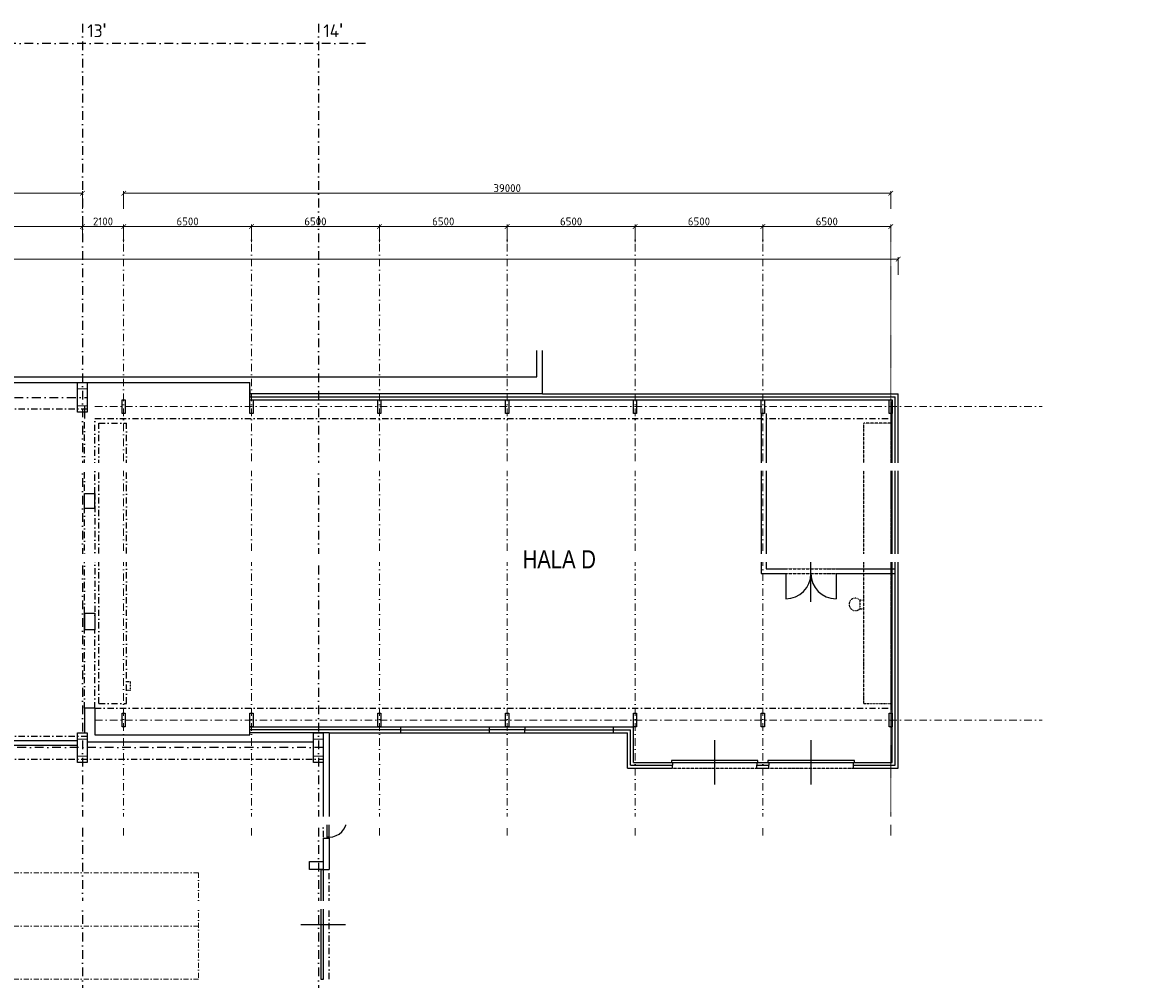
# Model space of a CAD drawing. Header units: millimetres. Extents: x -29085 to 3627694, y -159961 to 2281735.
# Tile 110 of 229: x 349441 to 406934, y 145871 to 194548. Entities that reach past the tile are written whole.
import ezdxf
from ezdxf import colors
from ezdxf.entities.mleader import LeaderData, LeaderLine
from ezdxf.math import Vec2, Vec3

# ---------------------------------------------------------------- set-up
doc = ezdxf.new("R2010")
doc.units = ezdxf.units.MM
for name, pattern in [('DASHDOT', [25.4, 12.7, -6.35, 0, -6.35]), ('DELICI', [7.7, 3, -1.4, 0.25, -1.4, 0.25, -1.4]), ('DIVIDE', [1.25, 0.5, -0.25, 0, -0.25, 0, -0.25]), ('ČERCHOVANÁ', [25.4, 12.7, -6.35, 0, -6.35])]:
    doc.linetypes.add(name, pattern=pattern)
doc.styles.add('A99_kota', font='isocpeur.ttf', dxfattribs={"height": 2})
doc.styles.add('A99_popis', font='isocpeur.ttf')
doc.styles.add('ad_popis 100', font='isocpeur.ttf', dxfattribs={"height": 200})
doc.styles.add('ARIAL', font='arial.ttf', dxfattribs={"width": 0.8})
doc.dimstyles.new('A99_kota_200 new', dxfattribs={"dimscale": 200, "dimtxt": 2, "dimasz": 1.2, "dimexe": 0.5, "dimexo": 1.5, "dimgap": 0.3, "dimtad": 1, "dimdec": 0, "dimzin": 3, "dimdsep": 46, "dimtxsty": 'A99_kota', "dimblk": 'ARCHTICK', "dimcen": 2.5, "dimazin": 2, "dimtfac": 0.75, "dimtdec": 0, "dimtmove": 2, "dimatfit": 0, "dimfxl": 4, "dimfxlon": 1, "dimtolj": 1, "dimtzin": 0, "dimlwd": 5, "dimlwe": 5, "dimarcsym": 0})

# ---------------------------------------------------------------- blocks, each defined once
blk = doc.blocks.new('_ArchTick')
at = {"color": 0, "linetype": 'ByBlock', "const_width": 0.15}
blk.add_lwpolyline([(-0.5, -0.5), (0.5, 0.5)], dxfattribs=at)
blk = doc.blocks.new('*D2392')
at = {"color": 0, "lineweight": 5}
for p, q in [((340479, 183373), (340479, 184273)), ((340479, 184173), (352479, 184173)), ((352479, 183373), (352479, 184273))]:
    blk.add_line(p, q, dxfattribs=at)
at = {"layer": 'Defpoints', "color": 0}
for p in [(352479, 184173), (340479, 178307), (352479, 178307)]:
    blk.add_point(p, dxfattribs=at)
at = {"color": 0, "lineweight": 5, "xscale": 240, "yscale": 240, "zscale": 240, "rotation": 180}
blk.add_blockref('_ArchTick', (340479, 184173), dxfattribs=at)
at = {"color": 0, "lineweight": 5, "xscale": 240, "yscale": 240, "zscale": 240}
blk.add_blockref('_ArchTick', (352479, 184173), dxfattribs=at)
at = {"color": 0, "insert": (346479, 184433), "char_height": 400, "attachment_point": 5, "style": 'A99_kota'}
blk.add_mtext('\\A1;12000', dxfattribs=at)
blk = doc.blocks.new('*D2391')
at = {"color": 0, "lineweight": 5}
for p, q in [((352479, 183373), (352479, 184273)), ((352479, 184173), (354579, 184173)), ((354579, 183373), (354579, 184273))]:
    blk.add_line(p, q, dxfattribs=at)
at = {"layer": 'Defpoints', "color": 0}
for p in [(354579, 184173), (352479, 178307), (354579, 178307)]:
    blk.add_point(p, dxfattribs=at)
at = {"color": 0, "lineweight": 5, "xscale": 240, "yscale": 240, "zscale": 240, "rotation": 180}
blk.add_blockref('_ArchTick', (352479, 184173), dxfattribs=at)
at = {"color": 0, "lineweight": 5, "xscale": 240, "yscale": 240, "zscale": 240}
blk.add_blockref('_ArchTick', (354579, 184173), dxfattribs=at)
at = {"color": 0, "insert": (353529, 184433), "char_height": 400, "attachment_point": 5, "style": 'A99_kota'}
blk.add_mtext('\\A1;2100', dxfattribs=at)
blk = doc.blocks.new('*D2390')
at = {"color": 0, "lineweight": 5}
for p, q in [((354579, 183373), (354579, 184273)), ((354579, 184173), (361079, 184173)), ((361079, 183373), (361079, 184273))]:
    blk.add_line(p, q, dxfattribs=at)
at = {"layer": 'Defpoints', "color": 0}
for p in [(361079, 184173), (354579, 178307), (361079, 178307)]:
    blk.add_point(p, dxfattribs=at)
at = {"color": 0, "lineweight": 5, "xscale": 240, "yscale": 240, "zscale": 240, "rotation": 180}
blk.add_blockref('_ArchTick', (354579, 184173), dxfattribs=at)
at = {"color": 0, "lineweight": 5, "xscale": 240, "yscale": 240, "zscale": 240}
blk.add_blockref('_ArchTick', (361079, 184173), dxfattribs=at)
at = {"color": 0, "insert": (357829, 184433), "char_height": 400, "attachment_point": 5, "style": 'A99_kota'}
blk.add_mtext('\\A1;6500', dxfattribs=at)
blk = doc.blocks.new('*D2389')
at = {"color": 0, "lineweight": 5}
for p, q in [((361079, 183373), (361079, 184273)), ((361079, 184173), (367579, 184173)), ((367579, 183373), (367579, 184273))]:
    blk.add_line(p, q, dxfattribs=at)
at = {"layer": 'Defpoints', "color": 0}
for p in [(367579, 184173), (361079, 178307), (367579, 178307)]:
    blk.add_point(p, dxfattribs=at)
at = {"color": 0, "lineweight": 5, "xscale": 240, "yscale": 240, "zscale": 240, "rotation": 180}
blk.add_blockref('_ArchTick', (361079, 184173), dxfattribs=at)
at = {"color": 0, "lineweight": 5, "xscale": 240, "yscale": 240, "zscale": 240}
blk.add_blockref('_ArchTick', (367579, 184173), dxfattribs=at)
at = {"color": 0, "insert": (364329, 184433), "char_height": 400, "attachment_point": 5, "style": 'A99_kota'}
blk.add_mtext('\\A1;6500', dxfattribs=at)
blk = doc.blocks.new('*D2388')
at = {"color": 0, "lineweight": 5}
for p, q in [((367579, 183373), (367579, 184273)), ((367579, 184173), (374079, 184173)), ((374079, 183373), (374079, 184273))]:
    blk.add_line(p, q, dxfattribs=at)
at = {"layer": 'Defpoints', "color": 0}
for p in [(374079, 184173), (367579, 178307), (374079, 178307)]:
    blk.add_point(p, dxfattribs=at)
at = {"color": 0, "lineweight": 5, "xscale": 240, "yscale": 240, "zscale": 240, "rotation": 180}
blk.add_blockref('_ArchTick', (367579, 184173), dxfattribs=at)
at = {"color": 0, "lineweight": 5, "xscale": 240, "yscale": 240, "zscale": 240}
blk.add_blockref('_ArchTick', (374079, 184173), dxfattribs=at)
at = {"color": 0, "insert": (370829, 184433), "char_height": 400, "attachment_point": 5, "style": 'A99_kota'}
blk.add_mtext('\\A1;6500', dxfattribs=at)
blk = doc.blocks.new('*D2387')
at = {"color": 0, "lineweight": 5}
for p, q in [((374079, 183373), (374079, 184273)), ((374079, 184173), (380579, 184173)), ((380579, 183373), (380579, 184273))]:
    blk.add_line(p, q, dxfattribs=at)
at = {"layer": 'Defpoints', "color": 0}
for p in [(380579, 184173), (374079, 178307), (380579, 178307)]:
    blk.add_point(p, dxfattribs=at)
at = {"color": 0, "lineweight": 5, "xscale": 240, "yscale": 240, "zscale": 240, "rotation": 180}
blk.add_blockref('_ArchTick', (374079, 184173), dxfattribs=at)
at = {"color": 0, "lineweight": 5, "xscale": 240, "yscale": 240, "zscale": 240}
blk.add_blockref('_ArchTick', (380579, 184173), dxfattribs=at)
at = {"color": 0, "insert": (377329, 184433), "char_height": 400, "attachment_point": 5, "style": 'A99_kota'}
blk.add_mtext('\\A1;6500', dxfattribs=at)
blk = doc.blocks.new('*D2386')
at = {"color": 0, "lineweight": 5}
for p, q in [((380579, 183373), (380579, 184273)), ((380579, 184173), (387079, 184173)), ((387079, 183373), (387079, 184273))]:
    blk.add_line(p, q, dxfattribs=at)
at = {"layer": 'Defpoints', "color": 0}
for p in [(387079, 184173), (380579, 178307), (387079, 178307)]:
    blk.add_point(p, dxfattribs=at)
at = {"color": 0, "lineweight": 5, "xscale": 240, "yscale": 240, "zscale": 240, "rotation": 180}
blk.add_blockref('_ArchTick', (380579, 184173), dxfattribs=at)
at = {"color": 0, "lineweight": 5, "xscale": 240, "yscale": 240, "zscale": 240}
blk.add_blockref('_ArchTick', (387079, 184173), dxfattribs=at)
at = {"color": 0, "insert": (383829, 184433), "char_height": 400, "attachment_point": 5, "style": 'A99_kota'}
blk.add_mtext('\\A1;6500', dxfattribs=at)
blk = doc.blocks.new('*D2385')
at = {"color": 0, "lineweight": 5}
for p, q in [((387079, 183373), (387079, 184273)), ((387079, 184173), (393579, 184173)), ((393579, 183373), (393579, 184273))]:
    blk.add_line(p, q, dxfattribs=at)
at = {"layer": 'Defpoints', "color": 0}
for p in [(393579, 184173), (387079, 178307), (393579, 178307)]:
    blk.add_point(p, dxfattribs=at)
at = {"color": 0, "lineweight": 5, "xscale": 240, "yscale": 240, "zscale": 240, "rotation": 180}
blk.add_blockref('_ArchTick', (387079, 184173), dxfattribs=at)
at = {"color": 0, "lineweight": 5, "xscale": 240, "yscale": 240, "zscale": 240}
blk.add_blockref('_ArchTick', (393579, 184173), dxfattribs=at)
at = {"color": 0, "insert": (390329, 184433), "char_height": 400, "attachment_point": 5, "style": 'A99_kota'}
blk.add_mtext('\\A1;6500', dxfattribs=at)
blk = doc.blocks.new('*D2384')
at = {"color": 0, "lineweight": 5}
for p, q in [((219929, 185069), (219929, 185969)), ((219929, 185869), (352479, 185869)), ((352479, 185069), (352479, 185969))]:
    blk.add_line(p, q, dxfattribs=at)
at = {"layer": 'Defpoints', "color": 0}
for p in [(352479, 185869), (219929, 178307), (352479, 178307)]:
    blk.add_point(p, dxfattribs=at)
at = {"color": 0, "lineweight": 5, "xscale": 240, "yscale": 240, "zscale": 240, "rotation": 180}
blk.add_blockref('_ArchTick', (219929, 185869), dxfattribs=at)
at = {"color": 0, "lineweight": 5, "xscale": 240, "yscale": 240, "zscale": 240}
blk.add_blockref('_ArchTick', (352479, 185869), dxfattribs=at)
at = {"color": 0, "insert": (286204, 186129), "char_height": 400, "attachment_point": 5, "style": 'A99_kota'}
blk.add_mtext('\\A1;132550', dxfattribs=at)
blk = doc.blocks.new('*D2383')
at = {"color": 0, "lineweight": 5}
for p, q in [((354579, 185069), (354579, 185969)), ((354579, 185869), (393579, 185869)), ((393579, 185069), (393579, 185969))]:
    blk.add_line(p, q, dxfattribs=at)
at = {"layer": 'Defpoints', "color": 0}
for p in [(393579, 185869), (354579, 178307), (393579, 178307)]:
    blk.add_point(p, dxfattribs=at)
at = {"color": 0, "lineweight": 5, "xscale": 240, "yscale": 240, "zscale": 240, "rotation": 180}
blk.add_blockref('_ArchTick', (354579, 185869), dxfattribs=at)
at = {"color": 0, "lineweight": 5, "xscale": 240, "yscale": 240, "zscale": 240}
blk.add_blockref('_ArchTick', (393579, 185869), dxfattribs=at)
at = {"color": 0, "insert": (374079, 186129), "char_height": 400, "attachment_point": 5, "style": 'A99_kota'}
blk.add_mtext('\\A1;39000', dxfattribs=at)
blk = doc.blocks.new('*D2380')
at = {"color": 0, "lineweight": 5}
for p, q in [((219379, 181716), (219379, 182616)), ((219379, 182516), (393959, 182516)), ((393959, 181716), (393959, 182616))]:
    blk.add_line(p, q, dxfattribs=at)
at = {"layer": 'Defpoints', "color": 0}
for p in [(393959, 182516), (219379, 176533), (393959, 175663)]:
    blk.add_point(p, dxfattribs=at)
at = {"color": 0, "lineweight": 5, "xscale": 240, "yscale": 240, "zscale": 240, "rotation": 180}
blk.add_blockref('_ArchTick', (219379, 182516), dxfattribs=at)
at = {"color": 0, "lineweight": 5, "xscale": 240, "yscale": 240, "zscale": 240}
blk.add_blockref('_ArchTick', (393959, 182516), dxfattribs=at)
at = {"color": 0, "insert": (306669, 182776), "char_height": 400, "attachment_point": 5, "style": 'A99_kota'}
blk.add_mtext('\\A1;174580', dxfattribs=at)

msp = doc.modelspace()

# ---------------------------------------------------------------- linework, layer by layer
at = {"color": 251, "linetype": 'DASHDOT', "ltscale": 35}
for p, q in [((352479, 194483.3), (352479, 89198.3)), ((210329, 175483.3), (352729, 175483.3)), ((364729, 157663.3), (210329, 157663.3))]:
    msp.add_line(p, q, dxfattribs=at)
at = {"color": 251, "linetype": 'DASHDOT', "lineweight": 5, "ltscale": 30}
for p, q in [((354579, 153188.7), (354579, 183852.9)), ((361079, 153188.7), (361079, 183852.9)), ((367579, 153188.7), (367579, 183852.9)), ((374079, 153188.7), (374079, 183852.9)), ((380579, 153188.7), (380579, 183852.9)), ((387079, 153188.7), (387079, 183852.9)), ((353119, 175013.3), (401278.6, 175013.3)), ((353119, 159063.3), (401278.6, 159063.3))]:
    msp.add_line(p, q, dxfattribs=at)
at = {"color": 251, "linetype": 'DASHDOT', "lineweight": 5}
msp.add_line((393579, 153188.7), (393579, 183852.9), dxfattribs=at)
at = {"color": 251}
for p, q in [((375579, 176533.3), (375579, 177872.3)), ((375879, 175663.3), (375879, 177872.3)), ((225729, 176533.3), (375579, 176533.3)), ((226129, 176233.3), (352229, 176233.3)), ((352729, 176233.3), (360999, 176233.3)), ((360999, 175363.3), (360999, 176233.3)), ((360999, 175833.3), (360999, 175513.3)), ((375879, 175663.3), (360999, 175663.3)), ((360999, 175513.3), (393809, 175513.3)), ((360999, 175363.3), (393659, 175363.3)), ((375879, 175663.3), (393959, 175663.3)), ((393659, 156913.3), (393659, 175363.3)), ((393809, 156763.3), (393809, 175513.3)), ((393959, 156613.3), (393959, 175663.3)), ((352580.3, 175053.3), (352580.3, 174413.3)), ((386999, 174663.3), (386999, 166513.3)), ((387249, 174663.3), (387249, 166763.3)), ((352580.3, 170598.1), (353119, 170598.1)), ((352580.3, 169834.1), (352580.3, 170598.1)), ((353119, 169834.1), (353119, 170598.1)), ((353119, 169834.1), (352580.3, 169834.1)), ((389524, 165080.9), (389524, 167326.9)), ((387249, 166763.3), (388249, 166763.3)), ((390799, 166763.3), (393809, 166763.3)), ((386999, 166513.3), (388249, 166513.3)), ((388249, 166513.3), (388249, 165238.3)), ((390799, 166513.3), (393809, 166513.3)), ((390799, 166513.3), (390799, 165238.3)), ((352580.3, 164508.5), (352580.3, 163663.3)), ((352580.3, 159663.3), (352580.3, 158413.3)), ((353119, 159663.3), (352580.3, 159663.3)), ((353119, 159663.3), (353119, 158313.3)), ((360999, 158713.3), (368679, 158713.3)), ((360999, 158563.3), (360999, 158713.3)), ((368679, 158713.3), (373179, 158713.3)), ((368679, 158563.3), (368679, 158713.3)), ((373179, 158713.3), (374979, 158713.3)), ((373179, 158563.3), (373179, 158713.3)), ((374979, 158713.3), (379479, 158713.3)), ((374979, 158713.3), (374979, 158563.3)), ((379479, 158713.3), (380499, 158713.3)), ((379479, 158563.3), (379479, 158713.3)), ((380499, 156913.3), (380499, 158713.3)), ((353119, 158313.3), (360999, 158313.3)), ((368679, 158563.3), (360999, 158563.3)), ((360999, 158313.3), (360999, 158563.3)), ((365029, 158413.3), (360999, 158413.3)), ((365029, 158413.3), (368679, 158413.3)), ((365029, 158413.3), (365029, 154063.3)), ((368679, 158413.3), (368679, 158563.3)), ((368679, 158563.3), (373179, 158563.3)), ((368679, 158413.3), (373179, 158413.3)), ((373179, 158413.3), (373179, 158563.3)), ((374979, 158563.3), (373179, 158563.3)), ((373179, 158413.3), (374979, 158413.3)), ((374979, 158413.3), (374979, 158563.3)), ((374979, 158563.3), (379479, 158563.3)), ((374979, 158413.3), (379479, 158413.3)), ((379479, 158563.3), (380349, 158563.3)), ((379479, 158413.3), (379479, 158563.3)), ((379479, 158413.3), (380199, 158413.3)), ((380199, 156613.3), (380199, 158413.3)), ((380349, 156763.3), (380349, 158563.3)), ((352229, 158013.3), (340729, 158013.3)), ((352229, 157763.3), (340729, 157763.3)), ((364229, 157943.3), (352729, 157943.3)), ((384629, 155779.3), (384629, 158047.3)), ((389529, 155779.3), (389529, 158047.3)), ((386829, 157013.3), (382429, 157013.3)), ((382429, 157013.3), (382429, 156913.3)), ((386829, 156913.3), (386829, 157013.3)), ((391729, 157013.3), (387329, 157013.3)), ((387329, 157013.3), (387329, 156913.3)), ((391729, 156913.3), (391729, 157013.3)), ((364729, 156913.3), (364729, 154063.3)), ((380199, 156613.3), (382479, 156613.3)), ((380349, 156763.3), (382479, 156763.3)), ((380499, 156913.3), (382479, 156913.3)), ((382429, 156913.3), (386829, 156913.3)), ((382479, 156913.3), (382479, 156763.3)), ((382479, 156613.3), (382479, 156763.3)), ((386779, 156913.3), (387379, 156913.3)), ((386779, 156913.3), (386779, 156763.3)), ((386779, 156763.3), (387379, 156763.3)), ((386779, 156613.3), (386779, 156763.3)), ((386779, 156613.3), (387379, 156613.3)), ((387329, 156913.3), (391729, 156913.3)), ((387379, 156913.3), (387379, 156763.3)), ((387379, 156613.3), (387379, 156763.3)), ((391679, 156913.3), (393659, 156913.3)), ((391679, 156763.3), (391679, 156913.3)), ((391679, 156763.3), (393809, 156763.3)), ((391679, 156613.3), (391679, 156763.3)), ((391679, 156613.3), (393959, 156613.3)), ((364729, 154063.3), (365029, 154063.3)), ((364929, 153063.3), (364929, 154063.3)), ((365029, 154013.3), (364929, 154013.3)), ((365029, 153063.3), (365029, 154063.3)), ((365029, 154013.3), (365929, 154013.3)), ((364729, 153063.3), (364729, 151463.3)), ((364729, 153063.3), (365029, 153063.3)), ((365029, 153113.3), (364929, 153113.3)), ((365029, 153063.3), (365029, 151463.3)), ((364729, 151463.3), (365029, 151463.3)), ((363594.9, 148663.3), (365863, 148663.3))]:
    msp.add_line(p, q, dxfattribs=at)
at = {"color": 251, "linetype": 'ČERCHOVANÁ', "ltscale": 25}
for p, q in [((219679, 174893.3), (352729, 174893.3)), ((352580.3, 170727.2, 1797), (352580.3, 174413.3)), ((353119, 174413.3), (393809, 174413.3)), ((353119, 170598.1, 1797), (353119, 174413.3)), ((353319, 174163.3), (354719, 174163.3)), ((353319, 159913.3), (353319, 174163.3)), ((354719, 159913.3), (354719, 174163.3)), ((353119, 170598.1), (353119, 163663.3)), ((352580.3, 164508.5), (352580.3, 169834.1, 1797)), ((352580.3, 159663.3), (352580.3, 163663.3)), ((353119, 159663.3), (353119, 163663.3)), ((353319, 159913.3), (354719, 159913.3)), ((353119, 159663.3), (393809, 159663.3)), ((219679, 158253.3), (352729, 158253.3)), ((219679, 157073.3), (364729, 157073.3)), ((364729, 154063.3), (364729, 153063.3)), ((365029, 145883.3), (365029, 151453.3))]:
    msp.add_line(p, q, dxfattribs=at)
at = {"color": 251, "linetype": 'DIVIDE', "ltscale": 25}
for p, q in [((393609, 174163.3), (392209, 174163.3)), ((392209, 159913.3), (392209, 174163.3)), ((393609, 159913.3), (393609, 174163.3)), ((388249, 166763.3), (390799, 166763.3)), ((388249, 166513.3), (390799, 166513.3)), ((382479, 156613.3), (386779, 156613.3)), ((387379, 156613.3), (391679, 156613.3))]:
    msp.add_line(p, q, dxfattribs=at)
at = {"color": 251, "linetype": 'DELICI', "ltscale": 10}
for p, q in [((392209, 165166.8), (392005.7, 165166.8)), ((392005.7, 165166.8), (392005.7, 164731.8)), ((392005.7, 164731.8), (392209, 164731.8)), ((354922.2, 161013.3), (354719, 161013.3)), ((354922.2, 160578.3), (354922.2, 161013.3)), ((354719, 160578.3), (354922.2, 160578.3)), ((392209, 159913.3), (393609, 159913.3))]:
    msp.add_line(p, q, dxfattribs=at)
at = {"color": 251, "linetype": 'ČERCHOVANÁ', "lineweight": 9, "ltscale": 20}
for p, q in [((226029, 151288.6), (358379, 151288.6)), ((358379, 151288.6), (358379, 145877.9)), ((226029, 148583.4), (358379, 148583.4)), ((226029, 145877.9), (358379, 145877.9))]:
    msp.add_line(p, q, dxfattribs=at)
at = {"color": 251, "linetype": 'DASHDOT', "ltscale": 35}
for points in [[(364479, 194483.3), (364479, 89433.3)], [(366879, 193483.3), (218304, 193483.3)]]:
    msp.add_lwpolyline(points, dxfattribs=at)
at = {"color": 251, "linetype": 'Continuous', "ltscale": 2}
for points in [[(352729, 174733.3), (352229, 174733.3), (352229, 176233.3), (352729, 176233.3)], [(352729, 174733.3), (352229, 174733.3), (352229, 176233.3), (352729, 176233.3)], [(352729, 156913.3), (352229, 156913.3), (352229, 158413.3), (352729, 158413.3)], [(352729, 156913.3), (352229, 156913.3), (352229, 158413.3), (352729, 158413.3)], [(364729, 156913.3), (364229, 156913.3), (364229, 158413.3), (364729, 158413.3)], [(364729, 156913.3), (364229, 156913.3), (364229, 158413.3), (364729, 158413.3)]]:
    msp.add_lwpolyline(points, close=True, dxfattribs=at)
at = {"color": 251, "linetype": 'Continuous', "lineweight": 20, "ltscale": 2}
for points in [[(352229, 176233.3), (352729, 176233.3), (352729, 175913.3), (352229, 175913.3)], [(352229, 175053.3), (352729, 175053.3), (352729, 174733.3), (352229, 174733.3)], [(352229, 158413.3), (352729, 158413.3), (352729, 158093.3), (352229, 158093.3)], [(364229, 158413.3), (364729, 158413.3), (364729, 158093.3), (364229, 158093.3)], [(352229, 157233.3), (352729, 157233.3), (352729, 156913.3), (352229, 156913.3)], [(364229, 157233.3), (364729, 157233.3), (364729, 156913.3), (364229, 156913.3)]]:
    msp.add_lwpolyline(points, close=True, dxfattribs=at)
at = {"color": 251, "ltscale": 2}
for points in [[(354659, 174663.3), (354499, 174663.3), (354499, 175363.3), (354659, 175363.3)], [(361159, 174663.3), (360999, 174663.3), (360999, 175363.3), (361159, 175363.3)], [(367659, 174663.3), (367499, 174663.3), (367499, 175363.3), (367659, 175363.3)], [(374159, 174663.3), (373999, 174663.3), (373999, 175363.3), (374159, 175363.3)], [(380659, 174663.3), (380499, 174663.3), (380499, 175363.3), (380659, 175363.3)], [(387159, 174663.3), (386999, 174663.3), (386999, 175363.3), (387159, 175363.3)], [(393659, 174663.3), (393499, 174663.3), (393499, 175363.3), (393659, 175363.3)], [(354659, 158713.3), (354499, 158713.3), (354499, 159413.3), (354659, 159413.3)], [(361159, 158713.3), (360999, 158713.3), (360999, 159413.3), (361159, 159413.3)], [(367659, 158713.3), (367499, 158713.3), (367499, 159413.3), (367659, 159413.3)], [(374159, 158713.3), (373999, 158713.3), (373999, 159413.3), (374159, 159413.3)], [(380659, 158713.3), (380499, 158713.3), (380499, 159413.3), (380659, 159413.3)], [(387159, 158713.3), (386999, 158713.3), (386999, 159413.3), (387159, 159413.3)], [(393659, 158713.3), (393499, 158713.3), (393499, 159413.3), (393659, 159413.3)], [(364729, 151463.3), (364029, 151463.3), (364029, 151863.3), (364729, 151863.3)]]:
    msp.add_lwpolyline(points, close=True, dxfattribs=at)
at = {"color": 251, "elevation": 898.5}
msp.add_lwpolyline([(352580.3, 164508.5), (353120.4, 164508.5), (353119, 163663.3), (352580.3, 163663.3), (352580.3, 164508.5)], close=True, dxfattribs=at)
at = {"color": 251}
msp.add_lwpolyline([(364729, 145863.3), (364629, 145863.3), (364629, 151463.3), (364729, 151463.3)], close=True, dxfattribs=at)
for centre, radius, start, end in [((388249, 166513.3), 1275, 270, 0), ((390799, 166513.3), 1275, 180, 270), ((365029, 154013.3), 900, 270, 0)]:
    msp.add_arc(centre, radius, start, end, dxfattribs=at)
at = {"color": 251, "linetype": 'DELICI', "ltscale": 10}
msp.add_arc((391777.3, 164949.2), 315.4, 43.6031, 316.398, dxfattribs=at)

# ---------------------------------------------------------------- texts
at = {"color": 251, "ltscale": 5, "style": 'ARIAL', "width": 0.8}
msp.add_text('HALA D', height=922.67, dxfattribs=at).set_placement((374864.4, 166783.3))
at = {"color": 251, "lineweight": 0, "char_height": 650, "attachment_point": 1, "style": 'ad_popis 100'}
for s, insert in [("13{\\fArial|b0|i0|c238|p34;\\H1.08333x;'}", (352729, 194511.8)), ("14{\\fArial|b0|i0|c238|p34;\\H1.08333x;'}", (364729, 194511.8))]:
    msp.add_mtext_dynamic_manual_height_columns(s, width=832.5, gutter_width=1000, heights=[0], dxfattribs=dict(at, insert=insert))

# ---------------------------------------------------------------- dimensions: what is measured, and where the dimension line sits
at = {"color": 251}
for base, p1, p2, picture, middle in [((352479, 185868.5), (219929, 178306.9), (352479, 178306.9), '*D2384', (286204, 186128.5)), ((393579, 185868.5), (354579, 178306.9), (393579, 178306.9), '*D2383', (374079, 186128.5)), ((352479, 184172.9), (340479, 178306.9), (352479, 178306.9), '*D2392', (346479, 184432.9)), ((354579, 184172.9), (352479, 178306.9), (354579, 178306.9), '*D2391', (353529, 184432.9)), ((361079, 184172.9), (354579, 178306.9), (361079, 178306.9), '*D2390', (357829, 184432.9)), ((367579, 184172.9), (361079, 178306.9), (367579, 178306.9), '*D2389', (364329, 184432.9)), ((374079, 184172.9), (367579, 178306.9), (374079, 178306.9), '*D2388', (370829, 184432.9)), ((380579, 184172.9), (374079, 178306.9), (380579, 178306.9), '*D2387', (377329, 184432.9)), ((387079, 184172.9), (380579, 178306.9), (387079, 178306.9), '*D2386', (383829, 184432.9)), ((393579, 184172.9), (387079, 178306.9), (393579, 178306.9), '*D2385', (390329, 184432.9)), ((393959, 182515.6), (219379, 176533.3), (393959, 175663.3), '*D2380', (306669, 182775.6))]:
    dim = msp.add_linear_dim(base=base, p1=p1, p2=p2, dimstyle='A99_kota_200 new', override={"dimscale": 1, "dimtix": 1, "dimtofl": 1, "dimtmove": 1, "dimatfit": 1}, dxfattribs=at)
    dim.commit()
    dim.dimension.update_dxf_attribs({"geometry": picture, "text_midpoint": middle})

# ---------------------------------------------------------------- next in the draw order: leaders
at = {"color": 251, "lineweight": 9}
ml = msp.add_multileader_mtext('Standard', dxfattribs=at)
ml.set_content('\\A1;{\\C256;demontáž pásových střešních světlíků}', color=1, style='A99_popis')
ml.set_leader_properties(color=256, linetype='ByLayer', lineweight=-1)
ml.build(insert=Vec2(0, 0))
ml.multileader.update_dxf_attribs({"dogleg_length": 3.23, "arrow_head_size": 200, "scale": 200})
ctx = ml.context
ctx.base_point, ctx.scale, ctx.char_height, ctx.arrow_head_size, ctx.landing_gap_size, ctx.plane_origin = Vec3(245704, 171888.3), 200, 400, 200, 250, Vec3(251674, 167392.2)
notes = []
notes.append((ctx, [(0, (1, 1, 0), (245059, 171888.3), (1, 0), 645, [(0, [(245059, 169288.6)], 0, [])])]))
ctx.mtext.insert, ctx.mtext.width, ctx.mtext.flow_direction = Vec3(245954, 172148.3), 9848.317, 5
ctx.mtext.has_bg_fill, ctx.mtext.bg_color, ctx.mtext.bg_scale_factor, ctx.mtext.bg_transparency, ctx.mtext.use_window_bg_color = 1, -1073741824, 1, 0, 1
ml = msp.add_multileader_mtext('Standard', dxfattribs=at)
ml.set_content('\\A1;{\\C256;výměna sekčních vrat}', color=1, style='A99_popis')
ml.set_leader_properties(color=256, linetype='ByLayer', lineweight=-1)
ml.build(insert=Vec2(0, 0))
ml.multileader.update_dxf_attribs({"dogleg_length": 1, "arrow_head_size": 200, "scale": 200})
ctx = ml.context
ctx.base_point, ctx.scale, ctx.char_height, ctx.arrow_head_size, ctx.landing_gap_size, ctx.plane_origin = Vec3(223349, 167250.8), 200, 400, 200, 250, Vec3(223664, 158215)
notes.append((ctx, [(0, (1, 1, 0), (222704, 167250.8), (1, 0), 645, [(0, [(219719, 167250.8)], 0, [])])]))
ctx.mtext.insert, ctx.mtext.width, ctx.mtext.defined_height, ctx.mtext.flow_direction = Vec3(223599, 167510.8), 7057.5, 1693.3, 5
ctx.mtext.has_bg_fill, ctx.mtext.bg_color, ctx.mtext.bg_scale_factor, ctx.mtext.bg_transparency, ctx.mtext.use_window_bg_color = 1, -1073741824, 1, 0, 1
ml = msp.add_multileader_mtext('Standard', dxfattribs=at)
ml.set_content('\\A1;{\\C256;demontáž pásových střešních světlíků}', color=1, style='A99_popis')
ml.set_leader_properties(color=256, linetype='ByLayer', lineweight=-1)
ml.build(insert=Vec2(0, 0))
ml.multileader.update_dxf_attribs({"dogleg_length": 3.23, "arrow_head_size": 200, "scale": 200})
ctx = ml.context
ctx.base_point, ctx.scale, ctx.char_height, ctx.arrow_head_size, ctx.landing_gap_size, ctx.plane_origin = Vec3(245704, 153888.3), 200, 400, 200, 250, Vec3(251674, 149392.2)
notes.append((ctx, [(0, (1, 1, 0), (245059, 153888.3), (1, 0), 645, [(0, [(245059, 151288.6)], 0, [])])]))
ctx.mtext.insert, ctx.mtext.width, ctx.mtext.flow_direction = Vec3(245954, 154148.3), 9848.317, 5
ctx.mtext.has_bg_fill, ctx.mtext.bg_color, ctx.mtext.bg_scale_factor, ctx.mtext.bg_transparency, ctx.mtext.use_window_bg_color = 1, -1073741824, 1, 0, 1
ml = msp.add_multileader_mtext('Standard', dxfattribs=at)
ml.set_content('\\A1;{\\C256;výměna sekčních vrat}', color=1, style='A99_popis')
ml.set_leader_properties(color=256, linetype='ByLayer', lineweight=-1)
ml.build(insert=Vec2(0, 0))
ml.multileader.update_dxf_attribs({"dogleg_length": 1, "arrow_head_size": 200, "scale": 200})
ctx = ml.context
ctx.base_point, ctx.scale, ctx.char_height, ctx.arrow_head_size, ctx.landing_gap_size, ctx.plane_origin = Vec3(224019, 149658.3), 200, 400, 200, 250, Vec3(223664, 140622.5)
notes.append((ctx, [(0, (1, 1, 0), (223374, 149658.4), (1, 0), 645, [(0, [(219719, 149658.3)], 0, [])])]))
ctx.mtext.insert, ctx.mtext.width, ctx.mtext.defined_height, ctx.mtext.flow_direction = Vec3(224269, 149858.4), 3570.166, 1693.3, 5
ctx.mtext.has_bg_fill, ctx.mtext.bg_color, ctx.mtext.bg_scale_factor, ctx.mtext.bg_transparency, ctx.mtext.use_window_bg_color = 1, -1073741824, 1, 0, 1
for ctx, leaders in notes:
    for number, flags, end, landing, length, lines in leaders:
        leader = LeaderData()
        leader.index, (leader.has_last_leader_line, leader.has_dogleg_vector, leader.attachment_direction) = number, flags
        leader.last_leader_point, leader.dogleg_vector, leader.dogleg_length = Vec3(end), Vec3(landing), length
        for number, points, colour, breaks in lines:
            line = LeaderLine()
            line.index, line.vertices, line.color, line.breaks = number, Vec3.list(points), colors.encode_raw_color(colour), breaks
            leader.lines.append(line)
        ctx.leaders.append(leader)

doc.saveas('drawing.dxf')
